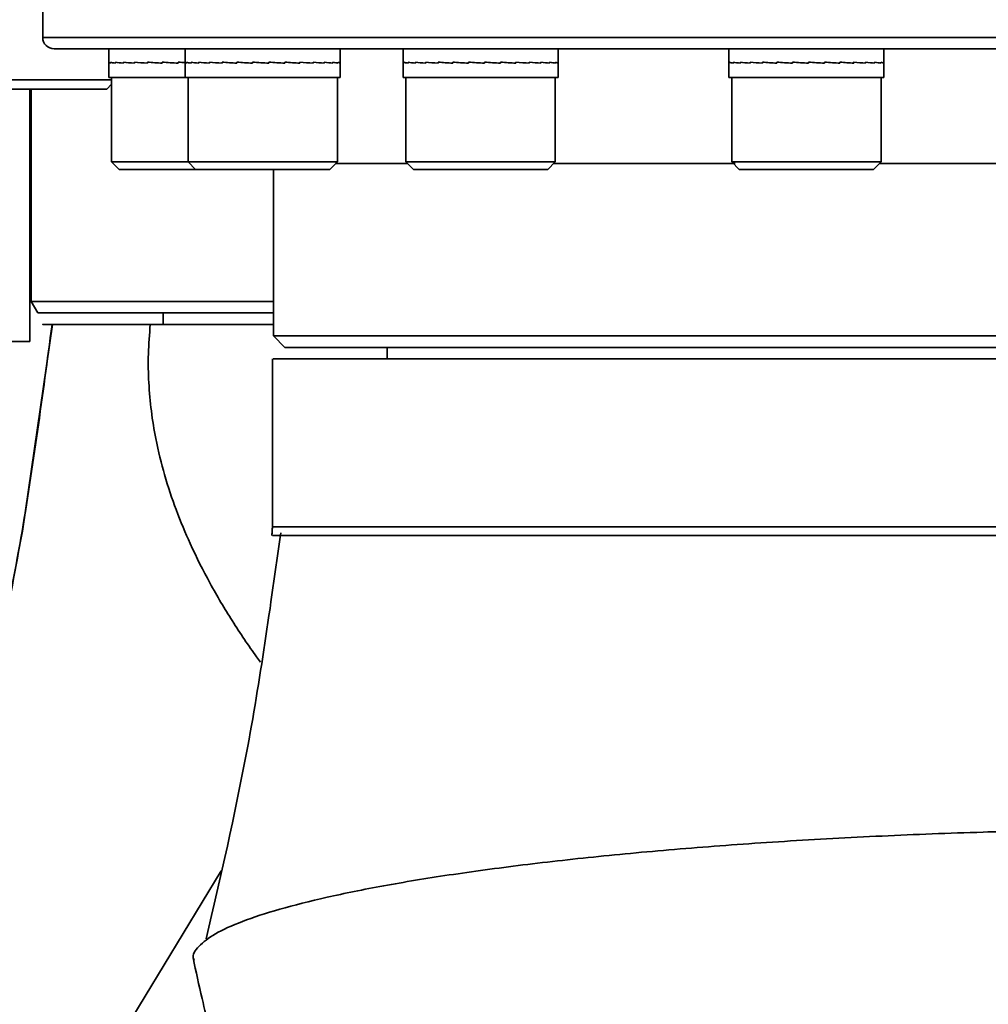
# Model space of a CAD drawing. Header units: millimetres. Extents: x -8713 to 3261, y -18743 to -8704.
# Tile 8 of 154: x -4215 to -4130, y -15562 to -15476. Entities that reach past the tile are written whole.
import ezdxf

# ---------------------------------------------------------------- set-up
doc = ezdxf.new("R2010")
doc.units = ezdxf.units.MM
doc.header["$LTSCALE"] = 10
doc.header["$PDSIZE"] = -1
doc.layers.get('Defpoints').update_dxf_attribs({"true_color": 0x5e5e5e})
doc.layers.add('细实线层', color=7, linetype='Continuous')
doc.dimstyles.new('ISO-25', dxfattribs={"dimscale": 20, "dimtxt": 4, "dimasz": 3.05, "dimexe": 3, "dimexo": 0.625, "dimtad": 1, "dimdec": 0, "dimtxsty": 'Standard', "dimcen": 2.5, "dimclrd": 1, "dimclre": 1, "dimclrt": 4, "dimadec": 1, "dimazin": 2, "dimtfac": 1, "dimtdec": 0, "dimtmove": 0, "dimatfit": 0, "dimfxl": 1, "dimarcsym": 0})

# ---------------------------------------------------------------- blocks, each defined once
blk = doc.blocks.new('*D172')
at = {"color": 1, "lineweight": -2, "transparency": 16777216}
for p, q in [((-4272.577, -15394.481), (-3699.935, -15688.457)), ((-3645.668, -15716.316), (-3217.841, -15935.949))]:
    blk.add_line(p, q, dxfattribs=at)
at = {"color": 1, "lineweight": 20, "transparency": 16777216}
blk.add_solid([(-3641.025, -15707.272), (-3650.312, -15725.361), (-3699.935, -15688.457)], dxfattribs=at)
at = {"layer": 'Defpoints', "color": 0, "lineweight": 20, "transparency": 16777216}
for p in [(-4272.577, -15394.481), (-3699.935, -15688.457)]:
    blk.add_point(p, dxfattribs=at)
at = {"color": 4, "transparency": 16777216, "insert": (-3304.142, -15832.631), "char_height": 80, "attachment_point": 5, "rotation": 332.82546}
blk.add_mtext('R644', dxfattribs=at)

msp = doc.modelspace()

# ---------------------------------------------------------------- linework, layer by layer
at = {"color": 4}
msp.add_circle((-4272.577, -15394.481), 643.694, dxfattribs=at)
at = {"layer": '细实线层', "linetype": 'Continuous', "lineweight": 35}
for p, q in [((-4212.577, -15470.317), (-4212.577, -15477.981)), ((-4212.577, -15477.981), (-4117.312, -15477.981)), ((-4117.251, -15478.981), (-4211.577, -15478.981)), ((-4206.827, -15478.981), (-4206.827, -15480.141)), ((-4200.167, -15478.981), (-4200.167, -15480.152)), ((-4186.667, -15480.152), (-4186.667, -15478.981)), ((-4181.199, -15478.981), (-4181.199, -15480.163)), ((-4167.699, -15480.163), (-4167.699, -15478.981)), ((-4152.812, -15478.981), (-4152.812, -15480.174)), ((-4139.312, -15480.174), (-4139.312, -15478.981)), ((-4206.827, -15480.141), (-4206.827, -15480.231)), ((-4206.827, -15480.231), (-4206.827, -15481.481)), ((-4206.68, -15480.141), (-4206.68, -15480.231)), ((-4206.68, -15480.231), (-4206.68, -15480.141)), ((-4206.244, -15480.231), (-4206.244, -15480.141)), ((-4206.243, -15480.141), (-4206.243, -15480.231)), ((-4205.538, -15480.141), (-4205.538, -15480.231)), ((-4205.538, -15480.231), (-4205.538, -15480.141)), ((-4204.594, -15480.231), (-4204.594, -15480.141)), ((-4204.593, -15480.141), (-4204.593, -15480.231)), ((-4203.452, -15480.231), (-4203.452, -15480.141)), ((-4203.451, -15480.141), (-4203.451, -15480.231)), ((-4202.163, -15480.231), (-4202.163, -15480.141)), ((-4202.162, -15480.141), (-4202.162, -15480.231)), ((-4200.782, -15480.141), (-4200.783, -15480.141)), ((-4200.783, -15480.231), (-4200.783, -15480.141)), ((-4200.782, -15480.141), (-4200.782, -15480.231)), ((-4200.167, -15480.152), (-4200.167, -15481.481)), ((-4200.054, -15480.141), (-4200.054, -15480.231)), ((-4200.054, -15480.231), (-4200.054, -15480.141)), ((-4199.653, -15480.141), (-4199.653, -15480.231)), ((-4199.653, -15480.231), (-4199.653, -15480.141)), ((-4198.98, -15480.231), (-4198.98, -15480.141)), ((-4198.979, -15480.141), (-4198.979, -15480.231)), ((-4198.063, -15480.231), (-4198.063, -15480.141)), ((-4198.062, -15480.141), (-4198.062, -15480.231)), ((-4196.944, -15480.231), (-4196.944, -15480.141)), ((-4196.943, -15480.141), (-4196.943, -15480.231)), ((-4195.67, -15480.231), (-4195.67, -15480.141)), ((-4195.669, -15480.141), (-4195.669, -15480.231)), ((-4194.298, -15480.231), (-4194.298, -15480.141)), ((-4194.297, -15480.141), (-4194.298, -15480.141)), ((-4194.297, -15480.141), (-4194.297, -15480.231)), ((-4192.887, -15480.231), (-4192.887, -15480.141)), ((-4192.886, -15480.231), (-4192.887, -15480.23)), ((-4192.886, -15480.141), (-4192.886, -15480.231)), ((-4191.5, -15480.231), (-4191.5, -15480.141)), ((-4191.499, -15480.141), (-4191.499, -15480.231)), ((-4190.196, -15480.231), (-4190.196, -15480.141)), ((-4190.195, -15480.141), (-4190.195, -15480.231)), ((-4189.033, -15480.231), (-4189.033, -15480.141)), ((-4189.032, -15480.141), (-4189.032, -15480.231)), ((-4188.062, -15480.231), (-4188.062, -15480.141)), ((-4188.061, -15480.141), (-4188.061, -15480.231)), ((-4187.324, -15480.141), (-4187.324, -15480.231)), ((-4187.324, -15480.231), (-4187.324, -15480.141)), ((-4186.853, -15480.141), (-4186.853, -15480.231)), ((-4186.853, -15480.231), (-4186.853, -15480.141)), ((-4186.669, -15480.141), (-4186.669, -15480.231)), ((-4186.669, -15480.231), (-4186.669, -15480.141)), ((-4186.667, -15481.481), (-4186.667, -15480.152)), ((-4181.199, -15480.163), (-4181.199, -15481.481)), ((-4181.116, -15480.141), (-4181.116, -15480.231)), ((-4181.116, -15480.231), (-4181.116, -15480.231)), ((-4180.751, -15480.141), (-4180.751, -15480.231)), ((-4180.751, -15480.231), (-4180.751, -15480.141)), ((-4180.11, -15480.141), (-4180.11, -15480.231)), ((-4180.11, -15480.231), (-4180.11, -15480.141)), ((-4179.222, -15480.231), (-4179.222, -15480.141)), ((-4179.221, -15480.141), (-4179.221, -15480.231)), ((-4178.126, -15480.231), (-4178.126, -15480.141)), ((-4178.125, -15480.141), (-4178.125, -15480.231)), ((-4176.868, -15480.231), (-4176.868, -15480.141)), ((-4176.867, -15480.141), (-4176.867, -15480.231)), ((-4175.505, -15480.231), (-4175.505, -15480.141)), ((-4175.504, -15480.141), (-4175.505, -15480.141)), ((-4175.504, -15480.141), (-4175.504, -15480.231)), ((-4174.096, -15480.231), (-4174.096, -15480.141)), ((-4174.095, -15480.231), (-4174.096, -15480.23)), ((-4174.095, -15480.141), (-4174.095, -15480.231)), ((-4172.702, -15480.231), (-4172.702, -15480.141)), ((-4172.701, -15480.141), (-4172.701, -15480.231)), ((-4171.385, -15480.231), (-4171.385, -15480.141)), ((-4171.384, -15480.141), (-4171.384, -15480.231)), ((-4170.201, -15480.231), (-4170.201, -15480.141)), ((-4170.2, -15480.141), (-4170.2, -15480.231)), ((-4169.204, -15480.231), (-4169.204, -15480.141)), ((-4169.203, -15480.141), (-4169.203, -15480.231)), ((-4168.435, -15480.231), (-4168.435, -15480.141)), ((-4168.434, -15480.141), (-4168.434, -15480.231)), ((-4167.929, -15480.141), (-4167.929, -15480.231)), ((-4167.929, -15480.231), (-4167.929, -15480.141)), ((-4167.709, -15480.231), (-4167.709, -15480.141)), ((-4167.708, -15480.141), (-4167.708, -15480.231)), ((-4167.699, -15481.481), (-4167.699, -15480.163)), ((-4152.812, -15480.175), (-4152.812, -15481.481)), ((-4152.755, -15480.231), (-4152.755, -15480.141)), ((-4152.754, -15480.141), (-4152.754, -15480.231)), ((-4152.425, -15480.141), (-4152.425, -15480.231)), ((-4152.425, -15480.231), (-4152.425, -15480.141)), ((-4151.818, -15480.231), (-4151.818, -15480.141)), ((-4151.817, -15480.141), (-4151.817, -15480.231)), ((-4150.959, -15480.231), (-4150.959, -15480.141)), ((-4150.958, -15480.141), (-4150.958, -15480.231)), ((-4149.886, -15480.231), (-4149.886, -15480.141)), ((-4149.884, -15480.141), (-4149.884, -15480.231)), ((-4148.645, -15480.231), (-4148.645, -15480.141)), ((-4148.644, -15480.141), (-4148.644, -15480.231)), ((-4147.292, -15480.231), (-4147.292, -15480.141)), ((-4147.291, -15480.141), (-4147.292, -15480.141)), ((-4147.291, -15480.141), (-4147.291, -15480.231)), ((-4145.886, -15480.231), (-4145.886, -15480.141)), ((-4145.884, -15480.231), (-4145.886, -15480.23)), ((-4145.884, -15480.141), (-4145.884, -15480.231)), ((-4144.487, -15480.231), (-4144.487, -15480.141)), ((-4144.485, -15480.141), (-4144.485, -15480.231)), ((-4143.156, -15480.231), (-4143.156, -15480.141)), ((-4143.155, -15480.141), (-4143.155, -15480.231)), ((-4141.953, -15480.231), (-4141.953, -15480.141)), ((-4141.952, -15480.141), (-4141.952, -15480.231)), ((-4140.93, -15480.231), (-4140.93, -15480.141)), ((-4140.929, -15480.141), (-4140.929, -15480.231)), ((-4140.13, -15480.141), (-4140.13, -15480.231)), ((-4140.13, -15480.231), (-4140.13, -15480.141)), ((-4139.59, -15480.141), (-4139.59, -15480.231)), ((-4139.59, -15480.231), (-4139.59, -15480.141)), ((-4139.333, -15480.141), (-4139.333, -15480.231)), ((-4139.333, -15480.231), (-4139.333, -15480.141)), ((-4139.312, -15481.481), (-4139.312, -15480.175)), ((-4222.204, -15481.681), (-4211.143, -15481.681)), ((-4211.143, -15481.681), (-4206.577, -15481.681)), ((-4206.827, -15481.481), (-4200.167, -15481.481)), ((-4206.577, -15481.481), (-4206.577, -15488.831)), ((-4200.167, -15481.481), (-4186.667, -15481.481)), ((-4199.917, -15481.481), (-4199.917, -15488.831)), ((-4186.917, -15488.831), (-4186.917, -15481.481)), ((-4181.199, -15481.481), (-4167.699, -15481.481)), ((-4180.949, -15481.481), (-4180.949, -15488.831)), ((-4167.949, -15488.831), (-4167.949, -15481.481)), ((-4152.812, -15481.481), (-4151.817, -15481.481)), ((-4152.562, -15481.481), (-4152.562, -15488.831)), ((-4151.817, -15481.481), (-4139.312, -15481.481)), ((-4139.562, -15488.831), (-4139.562, -15481.481)), ((-4211.449, -15482.481), (-4221.404, -15482.481)), ((-4213.705, -15504.481), (-4213.705, -15482.481)), ((-4213.577, -15500.981), (-4213.577, -15482.481)), ((-4207.004, -15482.481), (-4211.449, -15482.481)), ((-4207.004, -15482.481), (-4206.577, -15482.054)), ((-4213.705, -15486.057), (-4213.577, -15485.96)), ((-4213.705, -15488.157), (-4213.577, -15488.063)), ((-4206.577, -15488.831), (-4205.927, -15489.481)), ((-4206.577, -15488.831), (-4200.077, -15488.831)), ((-4199.267, -15489.481), (-4205.927, -15489.481)), ((-4200.077, -15488.831), (-4199.917, -15488.831)), ((-4199.917, -15488.831), (-4199.267, -15489.481)), ((-4199.917, -15488.831), (-4190.929, -15488.831)), ((-4191.178, -15489.481), (-4199.267, -15489.481)), ((-4192.477, -15489.481), (-4192.477, -15503.981)), ((-4187.567, -15489.481), (-4191.178, -15489.481)), ((-4190.929, -15488.831), (-4186.917, -15488.831)), ((-4187.567, -15489.481), (-4186.917, -15488.831)), ((-4187.067, -15488.981), (-4180.799, -15488.981)), ((-4180.949, -15488.831), (-4180.299, -15489.481)), ((-4180.949, -15488.831), (-4169.853, -15488.831)), ((-4170.313, -15489.481), (-4180.299, -15489.481)), ((-4168.599, -15489.481), (-4170.313, -15489.481)), ((-4169.853, -15488.831), (-4167.949, -15488.831)), ((-4168.599, -15489.481), (-4167.949, -15488.831)), ((-4168.099, -15488.981), (-4152.269, -15488.981)), ((-4152.562, -15488.831), (-4151.912, -15489.481)), ((-4152.562, -15488.831), (-4140.057, -15488.831)), ((-4140.658, -15489.481), (-4151.912, -15489.481)), ((-4140.212, -15489.481), (-4140.658, -15489.481)), ((-4140.212, -15489.481), (-4139.562, -15488.831)), ((-4140.057, -15488.831), (-4139.562, -15488.831)), ((-4139.682, -15488.981), (-4118.927, -15488.981)), ((-4213.577, -15500.981), (-4192.477, -15500.981)), ((-4213.577, -15500.981), (-4213, -15501.981)), ((-4213, -15501.981), (-4192.477, -15501.981)), ((-4202.077, -15502.981), (-4202.077, -15501.981)), ((-4211.722, -15502.981), (-4214.329, -15520.98)), ((-4192.477, -15503.981), (-4191.477, -15504.981)), ((-4192.477, -15503.981), (-4042.486, -15503.981)), ((-4224.927, -15504.481), (-4213.705, -15504.481)), ((-4191.477, -15504.981), (-4042.486, -15504.981)), ((-4182.577, -15504.981), (-4182.577, -15505.981)), ((-4192.578, -15505.981), (-4192.578, -15520.601)), ((-4192.505, -15520.601), (-4192.498, -15520.601)), ((-4197.047, -15550.564), (-4210.152, -15572.237))]:
    msp.add_line(p, q, dxfattribs=at)
msp.add_arc((-4211.577, -15477.981), 1, 180, 270, dxfattribs=at)
for centre, major_axis, ratio, start_param, end_param in [((-4200.077, -15480.141), (6.75, 0), 0.06413, 3.141791, 3.35123), ((-4200.077, -15480.231), (6.75, -0.09), 0.062717, 3.142432, 3.351872), ((-4200.077, -15480.141), (6.75, -0.09), 0.062715, 3.35207, 3.561509), ((-4200.077, -15480.231), (6.75, -0.177), 0.058546, 3.352565, 3.562004), ((-4200.077, -15480.231), (6.75, -0.255), 0.051808, 3.56243, 3.771869), ((-4200.077, -15480.141), (6.75, -0.177), 0.05854, 3.562202, 3.771641), ((-4200.077, -15480.141), (6.75, -0.255), 0.051801, 3.772067, 3.981506), ((-4200.077, -15480.231), (6.75, -0.322), 0.042814, 3.771955, 3.981395), ((-4200.077, -15480.231), (6.75, -0.375), 0.031966, 3.981128, 4.190567), ((-4200.077, -15480.141), (6.75, -0.322), 0.042804, 3.981592, 4.191032), ((-4200.077, -15480.231), (6.75, -0.412), 0.019744, 4.189995, 4.399434), ((-4200.077, -15480.141), (6.75, -0.375), 0.031955, 4.190764, 4.400204), ((-4200.077, -15480.231), (6.75, -0.431), 0.006676, 4.398656, 4.608095), ((-4200.077, -15480.141), (6.75, -0.412), 0.019732, 4.399631, 4.60907), ((-4200.077, -15480.231), (6.75, -0.431), 0.006676, 1.567694, 1.675942), ((-4200.077, -15480.141), (6.75, -0.431), 0.006664, 4.608291, 4.69956), ((-4193.417, -15480.141), (6.75, 0.011), 0.064108, 3.141485, 3.324942), ((-4193.417, -15480.231), (6.75, -0.079), 0.063047, 3.142332, 3.325592), ((-4193.417, -15480.141), (6.75, -0.079), 0.063045, 3.32579, 3.535229), ((-4193.417, -15480.231), (6.75, -0.166), 0.059212, 3.32631, 3.53575), ((-4193.417, -15480.141), (6.75, -0.166), 0.059208, 3.535948, 3.745387), ((-4193.417, -15480.231), (6.75, -0.246), 0.052781, 3.536214, 3.745654), ((-4193.417, -15480.231), (6.75, -0.315), 0.044049, 3.745784, 3.955224), ((-4193.417, -15480.141), (6.75, -0.246), 0.052774, 3.745851, 3.955291), ((-4193.417, -15480.231), (6.75, -0.37), 0.033408, 3.955, 4.164439), ((-4193.417, -15480.141), (6.75, -0.315), 0.044039, 3.955421, 4.16486), ((-4193.417, -15480.231), (6.75, -0.408), 0.021329, 4.1639, 4.37334), ((-4193.417, -15480.141), (6.75, -0.37), 0.033397, 4.164636, 4.374075), ((-4193.417, -15480.231), (6.75, -0.429), 0.008337, 4.37258, 4.582019), ((-4193.417, -15480.141), (6.75, -0.408), 0.021317, 4.373536, 4.582976), ((-4193.417, -15480.231), (6.75, -0.432), 0.005011, 1.492577, 1.702016), ((-4193.417, -15480.141), (6.75, -0.429), 0.008324, 4.582216, 4.791655), ((-4193.417, -15480.231), (6.75, -0.415), 0.018145, 1.283933, 1.493373), ((-4193.417, -15480.141), (6.75, -0.432), 0.005024, 1.282941, 1.49238), ((-4193.417, -15480.231), (6.75, -0.381), 0.030503, 1.075098, 1.284538), ((-4193.417, -15480.141), (6.75, -0.415), 0.018157, 1.074297, 1.283737), ((-4193.417, -15480.231), (6.75, -0.33), 0.04155, 0.865968, 1.075407), ((-4193.417, -15480.141), (6.75, -0.381), 0.030514, 0.865462, 1.074901), ((-4193.417, -15480.231), (6.75, -0.264), 0.0508, 0.656487, 0.865926), ((-4193.417, -15480.141), (6.75, -0.33), 0.04156, 0.656331, 0.865771), ((-4193.417, -15480.231), (6.75, -0.187), 0.057838, 0.446661, 0.656101), ((-4193.417, -15480.141), (6.75, -0.264), 0.050808, 0.44685, 0.656289), ((-4193.417, -15480.141), (6.75, -0.187), 0.057844, 0.237024, 0.446463), ((-4193.417, -15480.231), (6.75, -0.101), 0.062344, 0.236556, 0.445996), ((-4193.417, -15480.141), (6.75, -0.101), 0.062347, 0.026919, 0.236358), ((-4193.417, -15480.231), (6.75, -0.011), 0.064108, 0.026288, 0.235728), ((-4193.417, -15480.141), (6.75, -0.011), 0.064108, 0.000107, 0.02609), ((-4193.417, -15480.231), (6.75, 0.079), 0.063047, 6.256266, 6.308625), ((-4174.449, -15480.141), (6.75, 0.023), 0.064042, 3.141378, 3.298655), ((-4174.449, -15480.231), (6.75, -0.068), 0.063334, 3.142231, 3.29931), ((-4174.449, -15480.141), (6.75, -0.068), 0.063332, 3.299508, 3.508948), ((-4174.449, -15480.231), (6.75, -0.156), 0.059839, 3.300052, 3.509492), ((-4174.449, -15480.141), (6.75, -0.156), 0.059834, 3.50969, 3.719129), ((-4174.449, -15480.231), (6.75, -0.236), 0.053718, 3.509993, 3.719433), ((-4174.449, -15480.141), (6.75, -0.237), 0.053711, 3.719631, 3.92907), ((-4174.449, -15480.231), (6.75, -0.307), 0.045253, 3.719608, 3.929047), ((-4174.449, -15480.231), (6.75, -0.363), 0.034827, 3.928866, 4.138306), ((-4174.449, -15480.141), (6.75, -0.307), 0.045244, 3.929244, 4.138684), ((-4174.449, -15480.231), (6.75, -0.404), 0.0229, 4.137802, 4.347242), ((-4174.449, -15480.141), (6.75, -0.364), 0.034816, 4.138503, 4.347942), ((-4174.449, -15480.231), (6.75, -0.428), 0.009992, 4.346503, 4.555942), ((-4174.449, -15480.141), (6.75, -0.404), 0.022888, 4.347438, 4.556878), ((-4174.449, -15480.231), (6.75, -0.432), 0.003343, 1.518651, 1.72809), ((-4174.449, -15480.141), (6.75, -0.428), 0.00998, 4.556139, 4.765578), ((-4174.449, -15480.231), (6.75, -0.418), 0.016535, 1.310021, 1.519461), ((-4174.449, -15480.141), (6.75, -0.432), 0.003355, 1.309015, 1.518454), ((-4174.449, -15480.231), (6.75, -0.386), 0.029019, 1.101217, 1.310657), ((-4174.449, -15480.141), (6.75, -0.418), 0.016547, 1.100385, 1.309825), ((-4174.449, -15480.231), (6.75, -0.337), 0.040258, 0.892128, 1.101567), ((-4174.449, -15480.141), (6.75, -0.386), 0.029031, 0.891581, 1.10102), ((-4174.449, -15480.231), (6.75, -0.273), 0.049757, 0.682691, 0.892131), ((-4174.449, -15480.141), (6.75, -0.337), 0.040268, 0.682491, 0.891931), ((-4174.449, -15480.231), (6.75, -0.197), 0.057092, 0.472907, 0.682346), ((-4174.449, -15480.141), (6.75, -0.273), 0.049765, 0.473055, 0.682494), ((-4174.449, -15480.231), (6.75, -0.112), 0.061927, 0.262831, 0.472271), ((-4174.449, -15480.141), (6.75, -0.197), 0.057097, 0.263269, 0.472709), ((-4174.449, -15480.141), (6.75, -0.112), 0.061931, 0.053194, 0.262633), ((-4174.449, -15480.231), (6.75, -0.023), 0.064041, 0.052576, 0.262015), ((-4174.449, -15480.231), (6.75, 0.068), 0.063334, 6.282547, 6.334907), ((-4174.449, -15480.141), (6.75, -0.023), 0.064042, 0.000215, 0.052378), ((-4146.062, -15480.231), (6.75, -0.057), 0.063577, 3.142127, 3.273027), ((-4146.062, -15480.141), (6.75, 0.034), 0.063931, 3.14127, 3.272367), ((-4146.062, -15480.231), (6.75, -0.145), 0.060424, 3.273791, 3.48323), ((-4146.062, -15480.141), (6.75, -0.057), 0.063575, 3.273225, 3.482664), ((-4146.062, -15480.141), (6.75, -0.145), 0.060419, 3.483428, 3.692867), ((-4146.062, -15480.231), (6.75, -0.227), 0.054618, 3.483767, 3.693207), ((-4146.062, -15480.231), (6.75, -0.299), 0.046427, 3.693425, 3.902865), ((-4146.062, -15480.141), (6.75, -0.227), 0.054611, 3.693405, 3.902844), ((-4146.062, -15480.231), (6.75, -0.357), 0.036222, 3.902728, 4.112167), ((-4146.062, -15480.141), (6.75, -0.299), 0.046419, 3.903062, 4.112502), ((-4146.062, -15480.231), (6.75, -0.4), 0.024456, 4.1117, 4.32114), ((-4146.062, -15480.141), (6.75, -0.357), 0.036212, 4.112364, 4.321804), ((-4146.062, -15480.231), (6.75, -0.426), 0.01164, 4.320424, 4.529864), ((-4146.062, -15480.141), (6.75, -0.4), 0.024444, 4.321336, 4.530776), ((-4146.062, -15480.231), (6.75, -0.433), 0.001672, 1.544724, 1.754163), ((-4146.062, -15480.141), (6.75, -0.426), 0.011628, 4.53006, 4.739499), ((-4146.062, -15480.231), (6.75, -0.421), 0.014913, 1.336107, 1.545547), ((-4146.062, -15480.141), (6.75, -0.433), 0.001684, 1.335088, 1.544527), ((-4146.062, -15480.231), (6.75, -0.391), 0.027516, 1.127331, 1.336771), ((-4146.062, -15480.141), (6.75, -0.421), 0.014925, 1.126471, 1.335911), ((-4146.062, -15480.231), (6.75, -0.344), 0.038939, 0.918282, 1.127721), ((-4146.062, -15480.141), (6.75, -0.391), 0.027528, 0.917695, 1.127135), ((-4146.062, -15480.231), (6.75, -0.282), 0.04868, 0.708891, 0.91833), ((-4146.062, -15480.141), (6.75, -0.344), 0.038949, 0.708645, 0.918085), ((-4146.062, -15480.231), (6.75, -0.207), 0.056305, 0.499147, 0.708587), ((-4146.062, -15480.141), (6.75, -0.282), 0.048688, 0.499254, 0.708693), ((-4146.062, -15480.141), (6.75, -0.207), 0.056312, 0.28951, 0.49895), ((-4146.062, -15480.231), (6.75, -0.123), 0.061468, 0.289103, 0.498543), ((-4146.062, -15480.141), (6.75, -0.123), 0.061472, 0.079466, 0.288905), ((-4146.062, -15480.231), (6.75, -0.034), 0.06393, 0.078863, 0.288302), ((-4146.062, -15480.141), (6.75, -0.034), 0.063931, 0.000322, 0.078665), ((-4146.062, -15480.231), (6.75, 0.057), 0.063577, 6.282651, 6.361191)]:
    msp.add_ellipse(centre, major_axis=major_axis, ratio=ratio, start_param=start_param, end_param=end_param, dxfattribs=at)
for points, knots in [([(-4211.759, -15502.981), (-4212.587, -15509.197), (-4214.252, -15521.702), (-4217.92, -15539.061), (-4221.117, -15550.05), (-4222.543, -15554.951)], [0, 0, 0, 0, 0.353843, 0.711855, 1, 1, 1, 1]), ([(-4211.722, -15502.981), (-4211.968, -15502.981), (-4212.459, -15502.981), (-4212.648, -15502.981), (-4212.484, -15502.981), (-4211.814, -15502.981), (-4211.658, -15502.981)], [0, 0, 0, 0, 0.252829, 0.505581, 0.884682, 1, 1, 1, 1]), ([(-4203.208, -15502.981), (-4203.806, -15502.981), (-4205.598, -15502.981), (-4208.056, -15502.981), (-4210.366, -15502.981), (-4211.27, -15502.981), (-4211.722, -15502.981)], [0, 0, 0, 0, 0.142886, 0.428578, 0.714284, 1, 1, 1, 1]), ([(-4193.599, -15532.392), (-4193.716, -15532.239), (-4194.529, -15531.17), (-4196.013, -15528.939), (-4197.955, -15525.708), (-4199.599, -15522.474), (-4200.927, -15519.315), (-4201.944, -15516.297), (-4202.67, -15513.394), (-4203.125, -15510.663), (-4203.355, -15508.189), (-4203.417, -15505.629), (-4203.276, -15503.844), (-4203.208, -15502.981)], [0, 0, 0, 0, 0.030438, 0.212318, 0.377909, 0.526109, 0.635635, 0.732037, 0.815268, 0.869409, 0.91718, 0.959948, 1, 1, 1, 1]), ([(-4192.477, -15502.981), (-4194.281, -15502.981), (-4198.391, -15502.981), (-4201.476, -15502.981), (-4203.208, -15502.981)], [0, 0, 0, 0, 0.438663, 1, 1, 1, 1]), ([(-4192.498, -15505.981), (-4192.478, -15505.981), (-4192.434, -15505.981), (-4191.296, -15505.981), (-4189.281, -15505.981), (-4186.372, -15505.981), (-4182.636, -15505.981), (-4178.107, -15505.981), (-4172.839, -15505.981), (-4166.888, -15505.981), (-4160.324, -15505.981), (-4153.22, -15505.981), (-4145.656, -15505.981), (-4137.719, -15505.981), (-4129.498, -15505.981), (-4121.086, -15505.981), (-4112.577, -15505.981), (-4104.069, -15505.981), (-4095.657, -15505.981), (-4087.436, -15505.981), (-4079.499, -15505.981), (-4071.936, -15505.981), (-4064.83, -15505.981), (-4058.271, -15505.981), (-4052.301, -15505.981), (-4047.105, -15505.981), (-4043.834, -15505.981), (-4042.541, -15505.981), (-4042.486, -15505.981)], [0, 0, 0, 0, 0.031001, 0.0713011, 0.1116025, 0.1519049, 0.1922073, 0.2325085, 0.2728084, 0.3131075, 0.3534071, 0.393708, 0.4340102, 0.4743127, 0.5146144, 0.5549148, 0.5952141, 0.6355134, 0.6758138, 0.7161155, 0.756418, 0.7967201, 0.8370211, 0.8773207, 0.9176198, 0.9579197, 0.9982209, 1, 1, 1, 1]), ([(-4214.329, -15520.98), (-4215.547, -15527.254), (-4218.003, -15539.902), (-4221.642, -15552.257), (-4223.476, -15558.482)], [0, 0, 0, 0, 0.496089, 1, 1, 1, 1]), ([(-4191.848, -15521.13), (-4192.742, -15527.542), (-4194.397, -15539.427), (-4197.089, -15551.115), (-4198.329, -15556.497)], [0, 0, 0, 0, 0.539582, 1, 1, 1, 1]), ([(-4192.578, -15520.601), (-4192.578, -15520.729), (-4192.579, -15520.983), (-4192.61, -15521.236), (-4192.625, -15521.362)], [0, 0, 0, 0, 0.5002892, 1, 1, 1, 1]), ([(-4192.498, -15520.601), (-4192.478, -15520.601), (-4192.434, -15520.601), (-4191.296, -15520.601), (-4189.281, -15520.601), (-4186.372, -15520.601), (-4182.636, -15520.601), (-4178.107, -15520.601), (-4172.839, -15520.601), (-4166.888, -15520.601), (-4160.324, -15520.601), (-4153.22, -15520.601), (-4145.656, -15520.601), (-4137.719, -15520.601), (-4129.498, -15520.601), (-4121.086, -15520.601), (-4112.577, -15520.601), (-4104.069, -15520.601), (-4095.657, -15520.601), (-4087.436, -15520.601), (-4079.499, -15520.601), (-4071.936, -15520.601), (-4064.83, -15520.601), (-4058.271, -15520.601), (-4052.301, -15520.601), (-4047.105, -15520.601), (-4043.834, -15520.601), (-4042.541, -15520.601), (-4042.486, -15520.601)], [0, 0, 0, 0, 0.031001, 0.071301, 0.111603, 0.151905, 0.192207, 0.232508, 0.272808, 0.313108, 0.353407, 0.393708, 0.43401, 0.474313, 0.514614, 0.554915, 0.595214, 0.635513, 0.675814, 0.716116, 0.756418, 0.79672, 0.837021, 0.877321, 0.91762, 0.95792, 0.998221, 1, 1, 1, 1]), ([(-4191.765, -15521.357), (-4191.993, -15521.357), (-4192.582, -15521.357), (-4192.567, -15521.357), (-4192.558, -15521.357)], [0, 0, 0, 0, 0.3866626, 1, 1, 1, 1]), ([(-4042.486, -15521.357), (-4042.527, -15521.357), (-4043.808, -15521.357), (-4047.067, -15521.357), (-4052.265, -15521.357), (-4058.238, -15521.357), (-4064.801, -15521.357), (-4071.911, -15521.357), (-4079.479, -15521.357), (-4087.421, -15521.357), (-4095.647, -15521.357), (-4104.064, -15521.357), (-4112.577, -15521.357), (-4121.091, -15521.357), (-4129.508, -15521.357), (-4137.734, -15521.357), (-4145.676, -15521.357), (-4153.244, -15521.357), (-4160.352, -15521.357), (-4166.921, -15521.357), (-4172.874, -15521.357), (-4178.147, -15521.357), (-4182.676, -15521.357), (-4186.425, -15521.357), (-4189.292, -15521.357), (-4191.097, -15521.357), (-4191.601, -15521.357), (-4191.765, -15521.357)], [0, 0, 0, 0, 0.0014, 0.043926, 0.086451, 0.128974, 0.171499, 0.214024, 0.256551, 0.299079, 0.341605, 0.38413, 0.426654, 0.469178, 0.511703, 0.55423, 0.596757, 0.639284, 0.68181, 0.724334, 0.766858, 0.809383, 0.851909, 0.894436, 0.936963, 0.979489, 1, 1, 1, 1]), ([(-4116.879, -15546.95), (-4119.197, -15546.974), (-4123.832, -15547.022), (-4131.409, -15547.214), (-4139.533, -15547.524), (-4148.046, -15547.989), (-4156.164, -15548.573), (-4163.798, -15549.265), (-4170.866, -15550.055), (-4177.29, -15550.928), (-4183.005, -15551.873), (-4187.948, -15552.873), (-4192.071, -15553.916), (-4195.322, -15554.986), (-4197.698, -15556.07), (-4199.059, -15557.151), (-4199.601, -15557.925), (-4199.403, -15558.326), (-4199.376, -15558.379)], [0, 0, 0, 0, 0.052051, 0.104101, 0.172208, 0.240315, 0.308422, 0.376529, 0.444637, 0.512744, 0.580852, 0.64896, 0.717068, 0.785176, 0.853284, 0.921392, 0.9895, 1, 1, 1, 1]), ([(-4199.484, -15558.168), (-4199.226, -15559.35), (-4198.768, -15561.447), (-4198.102, -15564.181), (-4197.558, -15566.298), (-4197.079, -15568.08), (-4196.602, -15569.789), (-4196.117, -15571.456), (-4195.649, -15573.013), (-4195.181, -15574.514), (-4194.549, -15576.533), (-4193.689, -15579.26), (-4192.963, -15581.343), (-4192.545, -15582.544)], [0, 0, 0, 0, 0.138155, 0.245171, 0.32146, 0.387835, 0.455942, 0.524086, 0.58616, 0.641754, 0.703385, 0.828994, 1, 1, 1, 1])]:
    msp.add_open_spline(points, degree=3, knots=knots, dxfattribs=at)

# ---------------------------------------------------------------- dimensions: what is measured, and where the dimension line sits
dim = msp.add_radius_dim(center=(-4272.577, -15394.481), mpoint=(-3699.935, -15688.457), dimstyle='ISO-25')
dim.commit()
dim.dimension.update_dxf_attribs({"geometry": '*D172', "text_midpoint": (-3328.119, -15879.336), "dimtype": 164})

doc.saveas('drawing.dxf')
